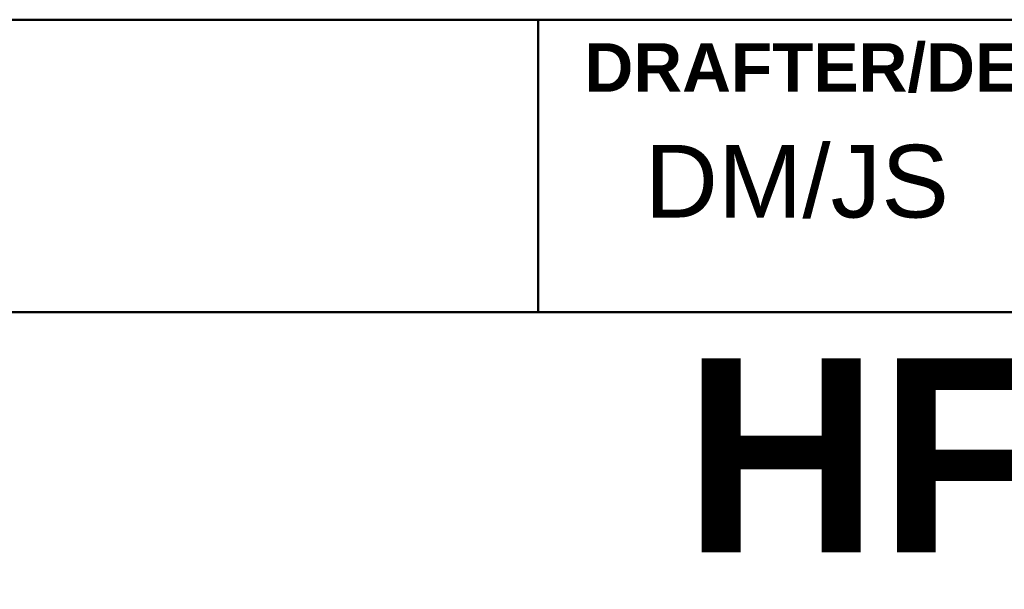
# Model space of a CAD drawing. Header units: inches. Extents: x 0.1 to 16.9, y 0.4 to 10.6.
# Tile 22 of 24: x 13.4 to 14.6, y 1.3 to 2. Entities that reach past the tile are written whole.
import ezdxf

# ---------------------------------------------------------------- set-up
doc = ezdxf.new("R2010")
doc.units = ezdxf.units.IN
doc.header["$MEASUREMENT"] = 0
doc.layers.add('Title (ANSI)', color=7, linetype='Continuous', lineweight=50)
doc.styles.add('Note Text (ANSI)', font='tahoma.ttf')
doc.styles.add('Text Style107', font='arialbd.ttf')
doc.styles.add('Text Style109', font='arialbd.ttf')
doc.styles.add('Text Style47', font='ARIALN.TTF')
doc.styles.add('Text Style50', font='arial.ttf')
doc.styles.add('Text Style55', font='arial.ttf')
doc.styles.add('Text Style59', font='arial.ttf')

# ---------------------------------------------------------------- blocks, each defined once
blk = doc.blocks.new('Title Blocks ICD TITLE BLOCK MM CUSTOMER')
at = {"layer": 'Title (ANSI)'}
for p, q in [((3.2614, 8.5744), (11.2614, 8.5744)), ((8.647, 8.212), (8.647, 8.5744)), ((3.2614, 8.212), (11.2564, 8.212))]:
    blk.add_line(p, q, dxfattribs=at)
at = {"layer": 'Title (ANSI)', "insert": (8.7045, 8.5144), "char_height": 0.06, "width": 0.861768, "attachment_point": 4, "style": 'Note Text (ANSI)'}
blk.add_mtext('\\fArial|b1|i0;\\H0.0600;DRAFTER/DESIGNER', dxfattribs=at)
at = {"layer": 'Title (ANSI)'}
for tag, p, height, style in [('<TITLE_1>_001', (3.5458, 8.3375), 0.09, 'Text Style50'), ('DESIGNER_001', (8.7791, 8.3294), 0.09, 'Text Style50'), ('<DRAWN_DATE>_001', (10.5606, 8.3294), 0.09, 'Text Style50'), ('<PART_NUMBER>_001', (8.8273, 7.9147), 0.24, 'Text Style109'), ('Sheet_Size_001', (7.3651, 7.9055), 0.13, 'Text Style55'), ('<REVISION_NUMBER>_001', (10.7717, 7.8528), 0.18, 'Text Style107'), ('Number_of_sheets_001', (11.097, 7.2619), 0.08, 'Text Style59'), ('COPYRIGHT_YEAR_001', (4.6229, 7.2707), 0.07, 'Text Style47'), ('Sheet_Number_001', (10.8001, 7.2619), 0.08, 'Text Style59'), ('<SCALE>_001', (9.8254, 7.2503), 0.08, 'Text Style59')]:
    blk.add_attdef(tag, p, '', height=height, dxfattribs=dict(at, style=style))

msp = doc.modelspace()

# ---------------------------------------------------------------- block references
ref = msp.add_blockref('Title Blocks ICD TITLE BLOCK MM CUSTOMER', (5.3586, -6.5721))
ref.add_attrib('<PART_NUMBER>_001', 'HFD1_', (14.1859, 1.3427), dxfattribs={"layer": 'Title (ANSI)', "height": 0.24, "style": 'Text Style109'})
ref.add_attrib('DESIGNER_001', 'DM/JS', (14.1378, 1.7573), dxfattribs={"layer": 'Title (ANSI)', "height": 0.09, "style": 'Text Style50'})

doc.saveas('drawing.dxf')
